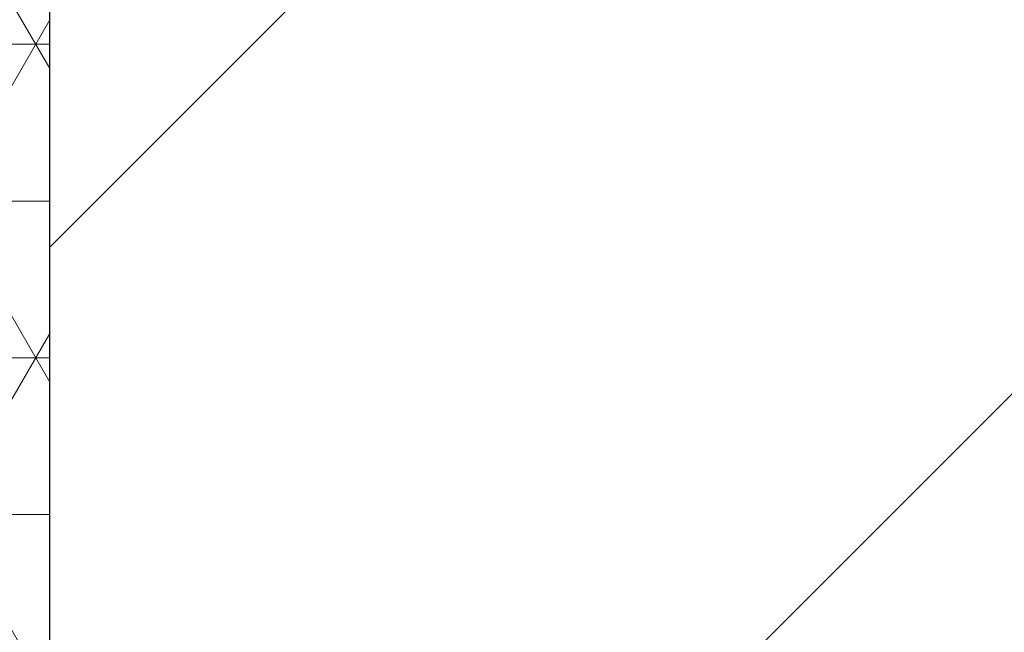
# Model space of a CAD drawing. Header units: millimetres. Extents: x 2605 to 1198744, y 17680 to 73723.
# Tile 10 of 200: x 8477 to 8677, y 52539 to 52663. Entities that reach past the tile are written whole.
import ezdxf

# ---------------------------------------------------------------- set-up
doc = ezdxf.new("R2010")
doc.units = ezdxf.units.MM

msp = doc.modelspace()

# ---------------------------------------------------------------- hatches: boundary and pattern name
at = {"lineweight": 13}
h = msp.add_hatch(dxfattribs=at)
h.set_pattern_fill('ANSI33', color=256, scale=50, style=0)
h.set_pattern_definition([(45, (-21381.03, 16915), (-224.5064, 224.5064), []), (45, (-21156.52, 16915), (-224.5064, 224.5064), [158.75, -79.375])])
h.paths.add_polyline_path([(8673.41118, 52689.15536), (8593.41118, 52689.15536), (8593.41118, 52705.15536), (8553.41118, 52705.15536), (8553.41118, 52707.15536), (8713.41118, 52707.15536), (8713.41118, 52705.15536), (8673.41118, 52705.15536)], flags=16)
edge = h.paths.add_edge_path(flags=16)
edge.add_arc((17408.41302, 53223.98242), 5, 0, 360)
edge = h.paths.add_edge_path(flags=16)
edge.add_arc((17408.41302, 53173.98242), 5, 0, 360)
edge = h.paths.add_edge_path()
edge.add_line((8483.41172, 51049.66842), (8782.03524, 51049.66842))
edge.add_line((8782.03524, 51049.66842), (8778.39869, 52658.15536))
edge.add_arc((8775.39869, 52658.15536), 3, -90, 0.0000217, ccw=False)
edge.add_line((8775.39869, 52655.15536), (8772.39869, 52655.15536))
edge.add_line((8772.39869, 52655.15536), (8772.39869, 52695.15536))
edge.add_line((8772.39869, 52695.15536), (8832.39869, 52695.15536))
edge.add_line((8832.39869, 52695.15536), (18702.41302, 52692.35747))
edge.add_line((18702.41302, 52692.35747), (18702.41302, 52699.15536))
edge.add_line((18702.41302, 52699.15536), (18802.41302, 52699.15536))
edge.add_line((18802.41302, 52699.15536), (18802.41302, 52914.15536))
edge.add_line((18802.41302, 52914.15536), (18702.41302, 52914.15536))
edge.add_line((18702.41302, 52914.15536), (18702.41302, 52924.15536))
edge.add_line((18702.41302, 52924.15536), (18802.41302, 52924.15536))
edge.add_line((18802.41302, 52924.15536), (18802.41302, 53149.15536))
edge.add_line((18802.41302, 53149.15536), (17508.41302, 53149.15536))
edge.add_line((17508.41302, 53149.15536), (17508.41302, 53249.15536))
edge.add_line((17508.41302, 53249.15536), (17308.41302, 53249.15536))
edge.add_line((17308.41302, 53249.15536), (17308.41302, 53149.15536))
edge.add_line((17308.41302, 53149.15536), (8483.41118, 53034.15536))
edge.add_line((8483.41118, 53034.15536), (8483.41118, 52684.15536))
edge.add_line((8483.41118, 52684.15536), (8483.41172, 51049.66842))
at = {"lineweight": 5}
h = msp.add_hatch(dxfattribs=at)
h.set_pattern_fill('NET3', color=0, scale=10)
h.set_pattern_definition([(0, (-16981.03, 91233.933), (0, 31.75), []), (60, (-16981.03, 91233.933), (-27.496307, 15.875), []), (120, (-16981.03, 91233.933), (-27.496307, -15.875), [])])
h.paths.add_polyline_path([(8443.41118, 51049.66842), (8483.41118, 51049.66842), (8483.41118, 53034.15536), (8443.41118, 53034.15536)])

# ---------------------------------------------------------------- linework, layer by layer
msp.add_line((8483.41172, 51049.66842), (8483.41118, 52684.15536))
msp.add_lwpolyline([(8483.41118, 51049.66842), (8483.41118, 53034.15536), (8443.41118, 53034.15536), (8443.41118, 51049.66842)])

doc.saveas('drawing.dxf')
